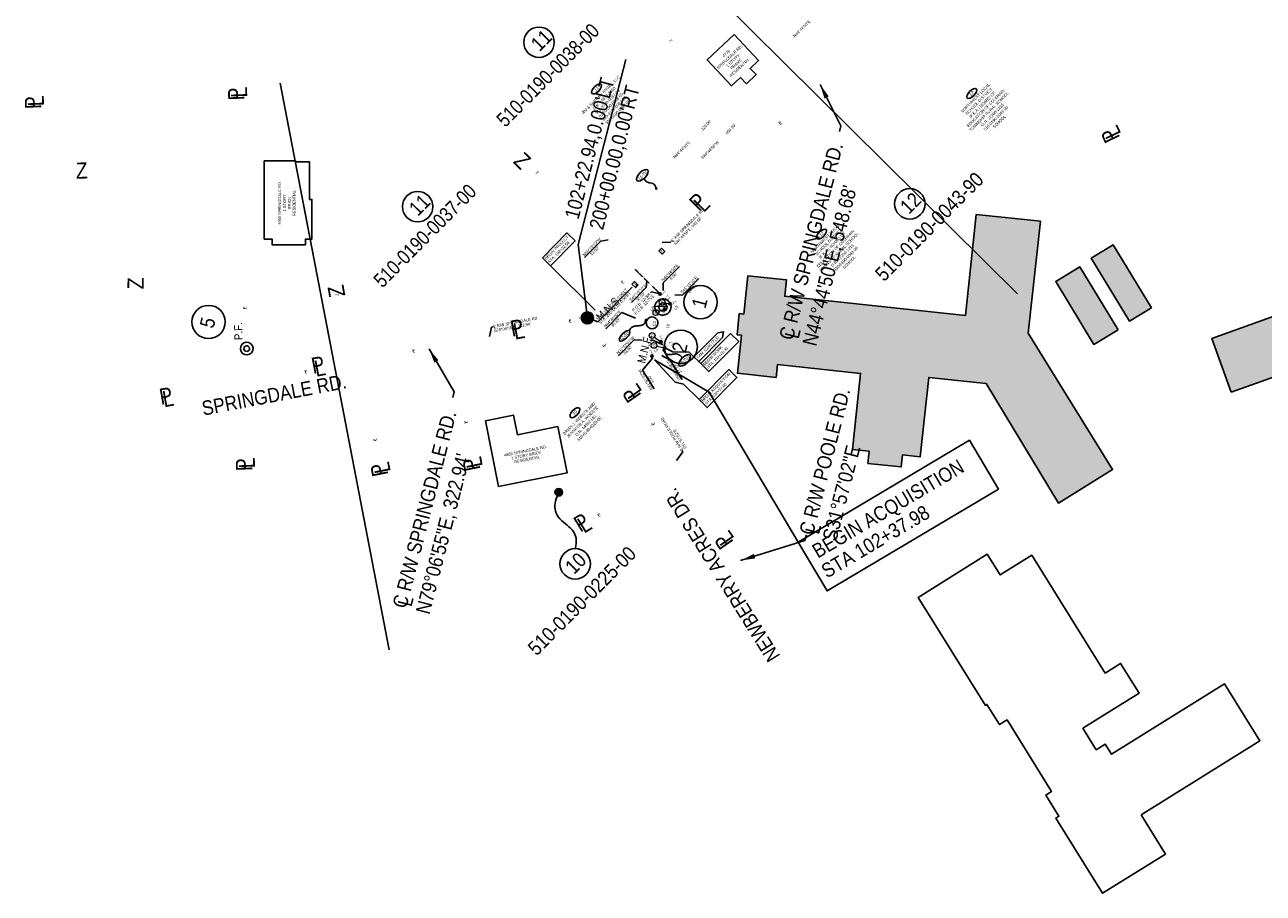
# Model space of a CAD drawing. Header units: feet. Extents: x 1337942 to 1371443, y 457715 to 485384.
# Tile 3 of 14: x 1368969 to 1370041, y 458068 to 458820. Entities that reach past the tile are written whole.
import ezdxf
from ezdxf.enums import TextEntityAlignment as Align

# ---------------------------------------------------------------- set-up
doc = ezdxf.new("R2010")
doc.units = ezdxf.units.FT
doc.header["$MEASUREMENT"] = 0
doc.linetypes.add('OhDOT_USTN2', pattern=[0.11, 0.069, -0.041])
doc.linetypes.add('OhDOT_USTN5', pattern=[0.11, 0.055, -0.055])
for name, color, linetype in [('BD_X_Building', 130, 'Continuous'), ('BD_X_Canopy', 2, 'OhDOT_USTN2'), ('BD_X_Text', 134, 'Continuous'), ('DV_F_Lot_line', 94, 'OhDOT_USTN5'), ('RW_P_Text-Boundary', 20, 'Continuous'), ('RW_P_Text-Parcel', 140, 'Continuous'), ('RW_X_Text-CLplat', 30, 'Continuous'), ('RW_X_Text-PropMap', 10, 'Continuous'), ('SC_Scratch10', 7, 'Continuous')]:
    doc.layers.add(name, color=color, linetype=linetype)
doc.styles.add('Slanted', font='font31.shx', dxfattribs={"height": 0.1})
doc.styles.add('Slanted-Normal', font='font31.shx', dxfattribs={"height": 0.1})
doc.styles.get("Standard").update_dxf_attribs({"font": 'font31.shx'})
doc.styles.add('Style-font31', font='font31.shx')
doc.styles.add('Text - CenterTop 0.14 Italic', font='ariali.ttf', dxfattribs={"height": 0.14})
doc.dimstyles.new('COEC', dxfattribs={"dimscale": 13.9, "dimtxt": 0.18, "dimasz": 0.18, "dimexe": 0.18, "dimexo": 0.0625, "dimgap": 0.09, "dimtad": 1, "dimzin": 0, "dimdsep": 46, "dimtxsty": 'Standard', "dimcen": 0.09, "dimclrd": 256, "dimclre": 256, "dimclrt": 256, "dimaunit": 1, "dimadec": 4, "dimazin": 0, "dimtfac": 1, "dimtofl": 0, "dimtmove": 0, "dimatfit": 3, "dimfxl": 1, "dimtolj": 1, "dimtzin": 0, "dimlwd": -1, "dimlwe": -1, "dimarcsym": 0})

# ---------------------------------------------------------------- blocks, each defined once
blk = doc.blocks.new('343')
at = {"color": 0, "linetype": 'ByBlock'}
for radius in [0.0879, 0.045]:
    blk.add_arc((0, 0), radius, 311.534, 310.534, dxfattribs=at)

msp = doc.modelspace()

# ---------------------------------------------------------------- hatches: boundary and pattern name
at = {"layer": 'BD_X_Canopy'}
h = msp.add_hatch(color=255, dxfattribs=at)
h.dxf.hatch_style = 1
h.paths.add_polyline_path([(1369837.689, 458553.212), (1369848.195, 458650.161), (1369792.693, 458656.091), (1369783.197, 458568.463), (1369626.797, 458585.173), (1369628.315, 458599.387), (1369594.85, 458602.962), (1369591.294, 458569.678), (1369587.427, 458570.091), (1369585.471, 458551.789), (1369589.339, 458551.376), (1369585.82, 458518.441), (1369619.285, 458514.866), (1369620.47, 458525.953), (1369692.407, 458518.267), (1369685.362, 458452.325), (1369699.897, 458450.772), (1369698.78, 458440.321), (1369727.683, 458437.233), (1369728.8, 458447.684), (1369744.191, 458446.039), (1369751.534, 458514.768), (1369801.349, 458509.446), (1369863.862, 458405.967), (1369910.789, 458434.981)])
h = msp.add_hatch(color=255, dxfattribs=at)
h.dxf.hatch_style = 1
h.paths.add_polyline_path([(1369911.359, 458629.642), (1369892.217, 458618.03), (1369925.266, 458563.549), (1369944.408, 458575.161)])
h = msp.add_hatch(color=255, dxfattribs=at)
h.dxf.hatch_style = 1
h.paths.add_polyline_path([(1369882.351, 458610.658), (1369861.443, 458597.975), (1369894.555, 458543.388), (1369915.464, 458556.072)])
h = msp.add_hatch(color=255, dxfattribs=at)
h.dxf.hatch_style = 1
h.paths.add_polyline_path([(1370069.702, 458574.784), (1369996.753, 458548.615), (1370013.479, 458501.991), (1370086.427, 458528.16)])

# ---------------------------------------------------------------- linework, layer by layer
at = {"layer": 'BD_X_Building', "flags": 128}
for points in [[(1369582.983, 458812.044), (1369604.204, 458789.503), (1369596.812, 458782.543), (1369601.915, 458777.122), (1369593.545, 458769.242), (1369588.441, 458774.663), (1369580.749, 458767.421), (1369559.528, 458789.962)], [(1369175.974, 458702.572), (1369203.204, 458702.572), (1369203.204, 458701.523), (1369215.297, 458701.523), (1369215.297, 458669.057), (1369217.292, 458669.057), (1369217.292, 458634.652), (1369211.658, 458634.652), (1369211.658, 458629.803), (1369182.858, 458629.803), (1369182.858, 458634.652), (1369175.974, 458634.652)], [(1369783.197, 458568.463), (1369792.693, 458656.091), (1369848.195, 458650.161), (1369837.689, 458553.212), (1369910.789, 458434.981), (1369863.862, 458405.967), (1369801.349, 458509.446), (1369751.534, 458514.768), (1369744.191, 458446.039), (1369728.8, 458447.684), (1369727.683, 458437.233), (1369698.78, 458440.321), (1369699.897, 458450.772), (1369685.362, 458452.325), (1369692.407, 458518.267), (1369620.47, 458525.953), (1369619.285, 458514.866), (1369585.82, 458518.441), (1369589.339, 458551.376), (1369585.471, 458551.789), (1369587.427, 458570.091), (1369591.294, 458569.678), (1369594.85, 458602.962), (1369628.315, 458599.387), (1369626.797, 458585.173)], [(1369935.418, 458135.854), (1369956.608, 458101.824), (1369902.118, 458067.895), (1369861.592, 458132.978), (1369864.255, 458134.635), (1369852.824, 458152.993), (1369857.935, 458156.08), (1369819.323, 458218.091), (1369812.762, 458214.005), (1369801.856, 458231.52), (1369800.521, 458230.689), (1369742.283, 458324.219), (1369802.199, 458361.528), (1369813.278, 458343.736), (1369840.731, 458360.83), (1369904.332, 458258.687), (1369917.619, 458266.96), (1369933.658, 458241.2), (1369884.994, 458210.898), (1369896.623, 458192.222), (1369904.327, 458197.018), (1369909.735, 458188.334), (1370007.66, 458249.309), (1370038.384, 458199.967)]]:
    msp.add_lwpolyline(points, close=True, dxfattribs=at)
at = {"layer": 'BD_X_Building'}
for points in [[(1369944.408, 458575.161), (1369911.359, 458629.642), (1369892.217, 458618.03), (1369925.266, 458563.549)], [(1369915.464, 458556.072), (1369882.351, 458610.658), (1369861.443, 458597.975), (1369894.555, 458543.388)], [(1370013.479, 458501.991), (1370086.427, 458528.16), (1370069.702, 458574.784), (1369996.753, 458548.615)]]:
    msp.add_lwpolyline(points, close=True, dxfattribs=at)
at = {"layer": 'BD_X_Building', "flags": 128}
msp.add_lwpolyline([(1369379.029, 458420.216), (1369367.508, 458477.051), (1369391.929, 458482.002), (1369395.353, 458465.109), (1369430.278, 458472.189), (1369438.375, 458432.247), (1369379.029, 458420.216)], dxfattribs=at)
msp.add_lwpolyline([(1369379.029, 458420.216), (1369367.508, 458477.051), (1369391.929, 458482.002), (1369395.353, 458465.109), (1369430.278, 458472.189), (1369438.375, 458432.247), (1369379.029, 458420.216)], dxfattribs=at)
at = {"layer": 'DV_F_Lot_line'}
msp.add_line((1369518.76, 458587.175), (1369497.453, 458608.294), dxfattribs=at)
at = {"layer": 'RW_P_Text-Boundary', "lineweight": 0}
for p, q in [((1369523.07, 458579.428), (1369527.367, 458578.643)), ((1369517.597, 458571.873), (1369522.782, 458574.017)), ((1369513.995, 458549.693), (1369519.601, 458545.654)), ((1369515.907, 458542.004), (1369522.91, 458540.348))]:
    msp.add_line(p, q, dxfattribs=at)
at = {"layer": 'RW_P_Text-Boundary'}
for points in [[(1369517.824, 458624.543), (1369519.985, 458626.724), (1369522.896, 458623.838), (1369520.735, 458621.658)], [(1369494.508, 458595.588), (1369496.67, 458597.769), (1369499.581, 458594.884), (1369497.419, 458592.703)]]:
    msp.add_lwpolyline(points, close=True, dxfattribs=at)
at = {"layer": 'RW_P_Text-Boundary', "lineweight": 0}
for centre in [(1369520.611, 458579.877), (1369515.286, 458570.918), (1369511.967, 458551.155), (1369513.474, 458542.579)]:
    msp.add_circle(centre, 2.5, dxfattribs=at)
at = {"layer": 'RW_P_Text-Parcel'}
for p, q in [((1369462.648, 458573.181), (1369423.864, 458611.625)), ((1369464.872, 458562.91), (1369494.77, 458593.072)), ((1369455.876, 458566.349), (1369464.872, 458562.91)), ((1369522.91, 458540.348), (1369530.012, 458537.113)), ((1369530.012, 458537.113), (1369544.046, 458536.685)), ((1369544.046, 458536.685), (1369548.181, 458532.587)), ((1369513.895, 458530.011), (1369531.797, 458510.61)), ((1369552.298, 458528.506), (1369554.086, 458526.733)), ((1369531.797, 458510.61), (1369539.178, 458508.864)), ((1369539.178, 458508.864), (1369552.605, 458495.555))]:
    msp.add_line(p, q, dxfattribs=at)
for points, const_width in [([(1369515.617, 458678.685, 1), (1369515.416, 458678.2, 1)], 0.525), ([(1369518.726, 458586.651, 1), (1369518.794, 458587.699, 1)], 1.05), ([(1369527.333, 458578.119, 1), (1369527.401, 458579.167, 1)], 1.05), ([(1369455.842, 458565.825, 1), (1369455.91, 458566.873, 1)], 1.05), ([(1369522.748, 458573.493, 1), (1369522.816, 458574.541, 1)], 1.05), ([(1369506.42, 458564.351, 1), (1369506.491, 458564.871, 1)], 0.525), ([(1369519.567, 458545.13, 1), (1369519.635, 458546.178, 1)], 1.05), ([(1369522.049, 458538.398, 1), (1369521.527, 458538.35, 1)], 0.525), ([(1369522.876, 458539.824, 1), (1369522.944, 458540.872, 1)], 1.05), ([(1369511.744, 458532.882, 1), (1369511.812, 458533.929, 1)], 1.05)]:
    msp.add_lwpolyline(points, format="xyb", close=True, dxfattribs=dict(at, const_width=const_width))
for points in [[(1369416.882, 458618.553), (1369438.217, 458640.077), (1369445.199, 458633.149), (1369423.864, 458611.625)], [(1369548.181, 458532.587), (1369568.746, 458553.334), (1369573.855, 458554.371), (1369572.863, 458549.253), (1369552.298, 458528.506)], [(1369554.086, 458526.733), (1369579.931, 458552.807), (1369586.917, 458545.883), (1369561.072, 458519.809)], [(1369552.605, 458495.555), (1369578.45, 458521.629), (1369585.436, 458514.705), (1369559.591, 458488.631)]]:
    msp.add_lwpolyline(points, close=True, dxfattribs=at)
for centre, radius in [((1369515.517, 458678.442), 0.525), ((1369518.76, 458587.175), 1.05), ((1369527.367, 458578.643), 1.05), ((1369455.876, 458566.349), 1.05), ((1369522.782, 458574.017), 1.05), ((1369506.456, 458564.611), 0.525), ((1369519.601, 458545.654), 1.05), ((1369521.788, 458538.374), 0.525), ((1369522.91, 458540.348), 1.05), ((1369511.778, 458533.405), 1.05)]:
    msp.add_circle(centre, radius, dxfattribs=at)
for centre, major_axis, ratio in [((1369463.893, 458764.707, 921.209), (3.923, 3.944), 0.45669962), ((1369788.742, 458760.81, -921.209), (3.923, 3.944), 0.45669962), ((1369503.543, 458689.909), (4.623, 4.649), 0.45669962), ((1369658.721, 458639.02), (3.923, 3.944), 0.45669962), ((1369488.085, 458550.854), (4.233, 4.256), 0.41572354), ((1369540.143, 458529.558), (4.623, 4.649), 0.45669962), ((1369445.144, 458484.268), (3.923, 3.944), 0.45669962)]:
    msp.add_ellipse(centre, major_axis=major_axis, ratio=ratio, dxfattribs=at)
for points, knots in [([(1369515.517, 458678.442), (1369515.405, 458678.877), (1369515.12, 458679.984), (1369514.267, 458681.658), (1369512.359, 458682.886), (1369509.993, 458683.377), (1369507.554, 458683.953), (1369505.591, 458685.511), (1369505.401, 458686.889), (1369505.355, 458687.494)], [0, 0, 0, 0, 1.3481612, 3.43857428, 5.44753067, 7.90421717, 10.64695843, 12.99896701, 14.75768715, 14.75768715, 14.75768715, 14.75768715]), ([(1369492.163, 458555.237), (1369492.283, 458555.5), (1369492.792, 458556.555), (1369494.014, 458558.246), (1369496.634, 458559.407), (1369499.684, 458559.561), (1369502.842, 458559.806), (1369505.765, 458561.466), (1369506.191, 458563.406), (1369506.396, 458564.339), (1369506.416, 458564.43), (1369506.436, 458564.52), (1369506.456, 458564.611)], [0.66144827, 0.66144827, 0.66144827, 0.66144827, 1.3481612, 3.43857428, 5.44753067, 7.90421717, 10.64695843, 12.99896701, 15.17777234, 15.17777234, 15.17777234, 15.38969354, 15.38969354, 15.38969354, 15.38969354]), ([(1369538.02, 458531.67), (1369537.747, 458532.057), (1369536.953, 458533.154), (1369535.269, 458534.688), (1369532.466, 458535.289), (1369529.449, 458534.816), (1369526.308, 458534.41), (1369523.107, 458535.437), (1369522.294, 458537.248), (1369521.902, 458538.12), (1369521.864, 458538.204), (1369521.826, 458538.289), (1369521.788, 458538.374)], [0.22062215, 0.22062215, 0.22062215, 0.22062215, 1.3481612, 3.43857428, 5.44753067, 7.90421717, 10.64695843, 12.99896701, 15.17777234, 15.17777234, 15.17777234, 15.38969354, 15.38969354, 15.38969354, 15.38969354])]:
    msp.add_open_spline(points, degree=3, knots=knots, dxfattribs=at)
at = {"layer": 'RW_X_Text-CLplat'}
for p, q in [((1369489.304, 458790.331), (1369447.908, 458630.04)), ((1369447.908, 458630.04), (1369455.876, 458566.349))]:
    msp.add_line(p, q, dxfattribs=at)
at = {"layer": 'RW_X_Text-CLplat', "const_width": 5.25}
msp.add_lwpolyline([(1369455.22, 458563.807, 1), (1369456.532, 458568.89, 1)], format="xyb", close=True, dxfattribs=at)
at = {"layer": 'RW_X_Text-CLplat'}
for centre, radius in [((1369553.892, 458580.018), 14.4), ((1369127.851, 458562.856), 14.4), ((1369455.876, 458566.349), 5.25), ((1369536.699, 458541.385), 14.4)]:
    msp.add_circle(centre, radius, dxfattribs=at)
for centre, radius in [((1369511.92, 458562.115, 916.891), 5.1), ((1369160.84, 458539.782, 922.487), 5.498), ((1369160.84, 458539.782, 922.487), 2.425)]:
    msp.add_arc(centre, radius, 342.053677, 341.053677, dxfattribs=at)
at = {"layer": 'RW_X_Text-PropMap'}
for p, q in [((1369513.895, 458530.011), (1369561.237, 458501.917)), ((1369561.237, 458501.917), (1369638.319, 458372.161))]:
    msp.add_line(p, q, dxfattribs=at)
msp.add_lwpolyline([(1369638.319, 458372.161), (1369786.749, 458460.321), (1369811.866, 458418.04), (1369663.436, 458329.88)], close=True, dxfattribs=at)
at = {"layer": 'RW_X_Text-PropMap', "const_width": 3.281}
msp.add_lwpolyline([(1369430.779, 458416.928, 1), (1369431.43, 458413.712, 1)], format="xyb", close=True, dxfattribs=at)
at = {"layer": 'RW_X_Text-PropMap'}
for centre, radius in [((1369414.009, 458805.166), 13.2), ((1369308.919, 458662.751), 13.2), ((1369735.099, 458665.198), 13.2), ((1369431.104, 458415.32), 3.281), ((1369445.353, 458353.245), 13.2)]:
    msp.add_circle(centre, radius, dxfattribs=at)
msp.add_open_spline([(1369445.353, 458366.445), (1369445.639, 458367.831), (1369446.367, 458371.366), (1369446.269, 458377.293), (1369442.555, 458383.416), (1369436.57, 458388.081), (1369430.286, 458393.123), (1369427.218, 458400.604), (1369427.884, 458405.398), (1369428.204, 458407.703), (1369429.171, 458410.242), (1369430.138, 458412.781), (1369431.104, 458415.32)], degree=3, knots=[0, 0, 0, 0, 1.3481612, 3.43857428, 5.44753067, 7.90421717, 10.64695843, 12.99896701, 15.17777234, 15.17777234, 15.17777234, 15.38969354, 15.38969354, 15.38969354, 15.38969354], dxfattribs=at)
at = {"layer": 'SC_Scratch10', "color": 30}
for p, q in [((1369473.366, 458939.117), (1369828.476, 458587.127)), ((1369189.738, 458769.752), (1369284.155, 458278.748))]:
    msp.add_line(p, q, dxfattribs=at)

# ---------------------------------------------------------------- block references
at = {"layer": 'RW_X_Text-CLplat', "xscale": 79.68750000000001, "yscale": 79.68750000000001, "zscale": 79.68750000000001, "rotation": 75.51971960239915}
msp.add_blockref('343', (1369521.3, 458575.804, 916.854), dxfattribs=at)

# ---------------------------------------------------------------- texts
at = {"layer": 'BD_X_Text', "char_height": 2.5, "attachment_point": 1, "style": 'Slanted'}
for s, insert, rotation in [('\\A1;\\pxqc;4776\\PSPRINGDALE RD.\\P1 STORY\\PFRAME\\PRESIDENTIAL', (1369556.598, 458778.74), 43.27208), ('\\A1;\\pxqc;4900 SPRINGDALE RD.\\P1 STORY\\PBRICK\\PRESIDENTIAL', (1369188.168, 458640.216), 90)]:
    msp.add_mtext_dynamic_manual_height_columns(s, width=51.46918, gutter_width=0.7, heights=[31.601], dxfattribs=dict(at, insert=insert, rotation=rotation))
at = {"layer": 'BD_X_Text', "insert": (1369376.694, 458447.228), "char_height": 2.5, "attachment_point": 1, "rotation": 11.459426, "line_spacing_factor": 0.9, "style": 'Slanted'}
msp.add_mtext_dynamic_manual_height_columns('\\A1;\\pxqc;4869 SPRINGDALE RD.\\P1 STORY BRICK\\PRESIDENTIAL', width=51.46918, gutter_width=0.7, heights=[31.601], dxfattribs=at)
at = {"layer": 'RW_P_Text-Boundary'}
for s, rotation, style, p in [('N44°44\'50"E             326.00\'', 45.252778, 'Style-font31', (1369635.569, 458809.144)), ('N44°44\'50"E               326.00\'', 45.252778, 'Style-font31', (1369531.642, 458704.261)), ('S44°44\'50"W          456.99\'', 45.252778, 'Style-font31', (1369555.81, 458703.852)), ('N45°15\'10"W', 45.252778, 'Style-font31', (1369453.401, 458619.648)), ("12.00'", 45.252778, 'Style-font31', (1369459.625, 458620.109)), ('2', 45.357467, 'Slanted-Normal', (1369520.498, 458622.644)), ('1', 45.357467, 'Slanted-Normal', (1369497.377, 458593.885))]:
    msp.add_text(s, height=2.5, rotation=rotation, dxfattribs=dict(at, style=style)).set_placement(p)
at = {"layer": 'RW_P_Text-Boundary', "style": 'Style-font31', "width": 0.9}
for s, rotation, p in [('N44°44\'50"E', 45.252778, (1369521.366, 458597.74)), ("8.00'", 45.252778, (1369528.619, 458599.055)), ('S45°15\'10"E', 45.252778, (1369538.045, 458587.251)), ('S45°15\'10"E', 45.252778, (1369493.728, 458580.52)), ("16.00'", 45.252778, (1369544.269, 458587.712)), ('P.O.B. 12-SH ', 45.252778, (1369495.97, 458571.663)), ('P.O.B. 12-TV1 ', 45.252778, (1369498.136, 458568.887)), ("30.00'", 45.252778, (1369499.417, 458580.427)), ('L1', 135.252778, (1369527.592, 458583.632)), ('N44°44\'50"E', 45.252778, (1369471.606, 458557.837)), ('L2', 45.252778, (1369511.25, 458572.015)), ('L5', 45.252778, (1369532.193, 458573.033)), ("35.33'", 45.252778, (1369477.818, 458558.273)), ('C3', 83.601667, (1369514.877, 458558.969)), ('L6', 83.601667, (1369526.599, 458557.208)), ('N31°57\'02"W', 45.174362, (1369482.626, 458534.443)), ('L3', 31.950556, (1369508.487, 458543.78)), ("33.80'", 45.174362, (1369488.463, 458534.354)), ('L4', 31.950556, (1369514.522, 458536.276)), ('L7', 121.950556, (1369530.555, 458543.327)), ('S58°02\'58"W', 121.950556, (1369536.974, 458513.172)), ("17.12'", 121.950556, (1369537.953, 458519.342)), ('N31°57\'02"W', 121.950556, (1369512.631, 458504.846)), ("4.00'", 121.950556, (1369514.053, 458510.508))]:
    msp.add_text(s, height=2.5, rotation=rotation, dxfattribs=at).set_placement(p)
at = {"layer": 'RW_P_Text-Boundary', "lineweight": 0, "style": 'Text - CenterTop 0.14 Italic', "width": 0.95}
for s, p in [('A', (1369521.329, 458579.026)), ('B', (1369516.175, 458570.034)), ('C', (1369512.822, 458550.114)), ('D', (1369514.447, 458541.815))]:
    msp.add_text(s, height=2.5, rotation=45.174444, dxfattribs=at).set_placement(p, align=Align.CENTER)
at = {"layer": 'RW_P_Text-Parcel', "style": 'Style-font31'}
for s, rotation, p in [('Z', 135.252778, (1369529.784, 458806.756)), ('P', 45.252778, (1369622.641, 458733.763)), ('L', 45.252778, (1369623.385, 458733.517)), ('Z', 142.157747, (1369414.032, 458692.696)), ('P', 45.252778, (1369486.172, 458595.935)), ('L', 45.252778, (1369486.916, 458595.689)), ('Z', 99.935556, (1369240.595, 458585.68)), ('P', 89.498292, (1369159.989, 458573.888, -916.979)), ('L', 89.498292, (1369160.622, 458574.19, -916.979)), ('P', 10.884722, (1369440.032, 458562.563)), ('L', 10.884722, (1369440.486, 458561.983)), ('FAN: E240 (711)', 45.252765, (1369551.854, 458530.805)), ('P', 10.884722, (1369304.465, 458536.586)), ('L', 10.884722, (1369304.918, 458536.006)), ('P', 121.950556, (1369471.928, 458542.096)), ('L', 121.950556, (1369472.259, 458542.707)), ('STA. 102+45.31', 45.252765, (1369560.627, 458522.108)), ('P', 10.884722, (1369211.106, 458518.66)), ('L', 10.884722, (1369211.56, 458518.08)), ('STA. 102+37.98', 45.252765, (1369559.146, 458490.93)), ('P', 100.884722, (1369351.886, 458475.167, -916.979)), ('L', 100.884722, (1369352.348, 458475.663, -916.979)), ('P', 121.950556, (1369514.23, 458474.012)), ('L', 121.950556, (1369514.561, 458474.624)), ('P', 100.884722, (1369273.316, 458459.785, -916.979)), ('L', 100.884722, (1369273.778, 458460.28, -916.979)), ('P', 89.498292, (1369161.169, 458435.617, -916.979)), ('L', 89.498292, (1369161.803, 458435.919, -916.979)), ('P', 31.018056, (1369465.52, 458394.076, -916.979)), ('L', 31.018056, (1369466.181, 458393.797, -916.979))]:
    msp.add_text(s, height=2.5, rotation=rotation, dxfattribs=at).set_placement(p)
at = {"layer": 'RW_P_Text-Parcel', "style": 'Text - CenterTop 0.14 Italic'}
for s, height, rotation, p in [('11', 2.8, 45.15656, (1369464.789, 458763.623, 921.209)), ('12', 2.8, 45.156687, (1369789.638, 458759.726, -921.209)), ('11-TV', 2.5, 45.156605, (1369504.474, 458688.869)), ('12', 2.8, 45.156687, (1369659.617, 458637.935)), ('12-SH', 2.5, 45.156687, (1369488.782, 458549.822)), ('12-TV1', 2.5, 45.156687, (1369540.84, 458528.526)), ('10', 2.8, 45.15656, (1369446.04, 458483.183))]:
    msp.add_text(s, height=height, rotation=rotation, dxfattribs=at).set_placement(p, align=Align.CENTER)
at = {"layer": 'RW_P_Text-Parcel', "style": 'Style-font31', "width": 0.9}
for s, rotation, p in [('BEGIN PROJECT', 45.222765, (1369420.324, 458616.544)), ('STA. 102+32.56', 45.222765, (1369423.034, 458613.612)), ("STA. 102+22.94,0.00'LT", 45.252778, (1369464.75, 458563.957)), ("STA. 200+00.00,0.00'RT", 45.252778, (1369467.282, 458560.56)), ('BEGIN WORK', 45.252765, (1369557.53, 458524.726)), ('BEGIN ACQUISITION', 45.252765, (1369556.049, 458493.549))]:
    msp.add_text(s, height=2.5, rotation=rotation, dxfattribs=at).set_placement(p)
at = {"layer": 'RW_P_Text-Parcel'}
for s, rotation, p in [('I.P.S.', 45.252778, (1369521.014, 458586.15)), ('I.P.S.', 45.252778, (1369529.899, 458577.657)), ('M.N.S.', 10.884722, (1369448.205, 458565.558)), ('I.P.S.', 55.499822, (1369520.691, 458567.506)), ('I.P.S.', 110.260639, (1369521.191, 458547.359)), ('I.P.S.', 121.950556, (1369513.091, 458535.652)), ('I.P.S.', 121.950556, (1369525.405, 458541.579))]:
    msp.add_text(s, height=1.4, rotation=rotation, dxfattribs=at).set_placement(p)
at = {"layer": 'RW_P_Text-Parcel', "char_height": 2.5, "attachment_point": 2, "style": 'Style-font31'}
for s, width, heights, insert, rotation in [('JIM & SHIRLEY ENGEL, LLC\\PO.R. 14674-2160\\P510-0190-0037-00\\P510-0190-0038-00\\P510-0190-0067-00\\P510-0190-0083-00', 54.92455, [55.93], (1369466.485, 458760.443, 921.209), 45.15656), ('NORTHWEST LOCAL\\PSCHOOL DISTRICT\\P(F.K.A.) BOARD OF\\PEDUCATION OF COLERAIN\\PTOWNSHIP RURAL SCHOOL\\PO.R. 12260-1215\\P510-0190-0043-90\\PSCHOOL', 54.92455, [55.93], (1369791.039, 458757.805), 45.156687), ('NORTHWEST LOCAL\\PSCHOOL DISTRICT\\P(F.K.A.) BOARD OF\\PEDUCATION OF COLERAIN\\PTOWNSHIP RURAL SCHOOL\\PO.R. 12260-1215\\P510-0190-0043-90\\PSCHOOL', 54.92455, [55.93], (1369661.018, 458636.014, 921.209), 45.156687), ('{\\W0.9;BRIAN J. WOESTE AND\\PJENNIFER A. WOESTE\\PO.R. 14652-581\\P510-0190-0225-00}', 41.56679, [27.314], (1369447.735, 458480.003), 45.15656)]:
    msp.add_mtext_dynamic_manual_height_columns(s, width=width, gutter_width=50, heights=heights, dxfattribs=dict(at, insert=insert, rotation=rotation))
at = {"layer": 'RW_P_Text-Parcel', "char_height": 2.5, "width": 43.36045, "attachment_point": 1, "line_spacing_factor": 0.9, "style": 'Style-font31'}
for s, insert, rotation in [('{\\W0.9;C R/W SPRINGDALE RD.\\PN44%%D44\'50"E, 548.68\'}', (1369527.882, 458633.671), 45.252778), ('{\\W0.9;C R/W SPRINGDALE RD.\\PN79%%D06\'55"E, 322.94\'}', (1369373.882, 458560.048), 10.884722), ('{\\W0.9;C R/W POOLE ROAD\\PS31%%D57\'02"E}', (1369536.896, 458450.596), 121.950556)]:
    msp.add_mtext(s, dxfattribs=dict(at, insert=insert, rotation=rotation))
at = {"layer": 'RW_P_Text-Parcel', "char_height": 2.5, "width": 43.36045, "attachment_point": 1, "style": 'Style-font31'}
for insert, rotation in [((1369528.685, 458633.608), 45.252778), ((1369374.51, 458559.487), 10.884722), ((1369537.128, 458451.317), 121.950556)]:
    msp.add_mtext('{\\W0.9;L}', dxfattribs=dict(at, insert=insert, rotation=rotation))
at = {"layer": 'RW_X_Text-CLplat', "style": 'Style-font31', "width": 0.9}
for s, p in [("102+22.94,0.00'LT", (1369463.793, 458711.813)), ("200+00.00,0.00'RT", (1369485.363, 458703.828))]:
    msp.add_text(s, height=12.5, rotation=75.519657, dxfattribs=at).set_placement(p, align=Align.CENTER)
at = {"layer": 'RW_X_Text-CLplat', "width": 0.9}
for s, rotation, p in [('M.N.S.', 45.252778, (1369467.626, 458563.375)), ('P.F.', 91.586111, (1369157.254, 458547.269, 922.487)), ('M.N.F.', 75.519722, (1369505.725, 458526.499, 916.891))]:
    msp.add_text(s, height=7, rotation=rotation, dxfattribs=at).set_placement(p)
for s, p in [('1', (1369559.067, 458577.913)), ('5', (1369133.027, 458560.75)), ('2', (1369541.875, 458539.279))]:
    msp.add_text(s, height=12.5, rotation=75.519722, dxfattribs=at).set_placement(p, align=Align.CENTER)
at = {"layer": 'RW_X_Text-CLplat', "style": 'Style-font31', "width": 0.9}
for p in [(1369638.681, 458547.592), (1369656.414, 458378.193), (1369303.468, 458315.502)]:
    msp.add_text('L', height=12.5, rotation=75.57743, dxfattribs=at).set_placement(p)
at = {"layer": 'RW_X_Text-CLplat', "char_height": 12.5, "width": 239.24585, "attachment_point": 1, "rotation": 75.57743, "style": 'Style-font31'}
for s, insert in [('{\\W0.9;C R/W SPRINGDALE RD.\\PN44°44\'50"E, 548.68\'}', (1369621.665, 458549.452)), ('{\\W0.9;C R/W POOLE RD.\\PS31°57\'02"E}', (1369639.127, 458380.574)), ('{\\W0.9;C R/W SPRINGDALE RD.\\PN79°06\'55"E, 322.94\'}', (1369286.866, 458317.097))]:
    msp.add_mtext(s, dxfattribs=dict(at, insert=insert))
at = {"layer": 'RW_X_Text-PropMap', "style": 'Style-font31'}
for s, height, rotation, width, p in [('510-0190-0038-00', 12.5, 45.156667, 0.85, (1369384.855, 458730.933)), ('11', 12.5, 45.156667, 0.9, (1369414.543, 458796.581)), ('P', 14, 92.105556, 0.9, (1369158.909, 458755.024)), ('L', 14, 92.105556, 0.9, (1369161.348, 458757.403)), ('P', 14, 92.105556, 0.9, (1368982.926, 458747.525)), ('L', 14, 92.105556, 0.9, (1368985.366, 458749.904)), ('P', 14, 115.656389, 0.9, (1369917.469, 458722.546)), ('L', 14, 115.656389, 0.9, (1369918.46, 458726.001)), ('Z', 14, 315.252778, 0.9, (1369390.922, 458701.22)), ('Z', 14, 1.997139, 0.9, (1369013.066, 458686.869)), ('510-0190-0043-90', 12.5, 45.156667, 0.9, (1369712.79, 458597.191)), ('510-0190-0037-00', 12.5, 45.156667, 0.85, (1369278.383, 458591.774)), ('12', 12.5, 45.156667, 0.9, (1369734.319, 458655.451)), ('11', 12.5, 45.156667, 0.9, (1369309.079, 458653.917)), ('P', 14, 45.252778, 0.9, (1369552.699, 458658.049)), ('L', 14, 45.252778, 0.9, (1369556.623, 458657.07)), ('Z', 14, 89.392642, 0.9, (1369071.542, 458591.114)), ('Z', 14, 99.935556, 0.9, (1369246.302, 458585.621)), ('P', 14, 10.884722, 0.9, (1369390.614, 458549.915)), ('L', 14, 10.884722, 0.9, (1369393.169, 458547.441)), ('P', 14, 10.884722, 0.9, (1369218.338, 458517.769)), ('L', 14, 10.884722, 0.9, (1369220.893, 458515.295)), ('P', 14, 9.983058, 0.9, (1369086.566, 458490.974)), ('L', 14, 9.983058, 0.9, (1369089.256, 458488.884)), ('P', 14, 124.905085, 0.9, (1369503.122, 458499.498)), ('L', 14, 124.905085, 0.9, (1369503.884, 458502.819)), ('P', 14, 92.105556, 0.9, (1369165.678, 458433.867)), ('L', 14, 92.105556, 0.9, (1369168.118, 458436.245)), ('P', 14, 101.171415, 0.9, (1369283.594, 458430.503)), ('L', 14, 101.171415, 0.9, (1369285.628, 458433.236)), ('P', 14, 101.171415, 0.9, (1369363.356, 458435.141)), ('L', 14, 101.171415, 0.9, (1369365.39, 458437.874)), ('BEGIN ACQUISITION', 12.5, 30.7125, 0.9, (1369655.49, 458357.733)), ('P', 14, 31.533106, 0.9, (1369449.746, 458380.243)), ('STA 102+37.98', 12.5, 30.7125, 0.9, (1369663.372, 458340.428)), ('L', 14, 31.533106, 0.9, (1369453.016, 458379.287)), ('P', 14, 124.905085, 0.9, (1369582.912, 458372.275)), ('L', 14, 124.905085, 0.9, (1369583.674, 458375.596)), ('510-0190-0225-00', 12.5, 45.156667, 0.9, (1369411.935, 458273.041)), ('10', 12.5, 45.156667, 0.9, (1369444.254, 458343.49))]:
    msp.add_text(s, height=height, rotation=rotation, dxfattribs=dict(at, width=width)).set_placement(p)
at = {"layer": 'RW_X_Text-PropMap', "char_height": 12.5, "width": 239.24585, "attachment_point": 1, "style": 'Style-font31'}
for s, insert, rotation in [('{\\W0.9;SPRINGDALE RD.}', (1369121.014, 458493.91), 10.884722), ('{\\W0.9;NEWBERRY ACRES DR.}', (1369612.678, 458266.813), 121.950556)]:
    msp.add_mtext(s, dxfattribs=dict(at, insert=insert, rotation=rotation))

# ---------------------------------------------------------------- leaders
at = {"layer": 'RW_P_Text-Boundary'}
for points in [[(1369473.971, 458634.144), (1369467.646, 458632.849), (1369453.523, 458618.6)], [(1369521.558, 458590.11), (1369521.488, 458596.692), (1369535.611, 458610.941)], [(1369531.608, 458586.357), (1369538.167, 458586.203), (1369552.29, 458600.451)], [(1369507.423, 458598.322), (1369506.795, 458592.598), (1369494.158, 458579.849)], [(1369518.662, 458587.16), (1369511.515, 458589.081), (1369510.496, 458588.054)], [(1369497.494, 458566.008), (1369485.851, 458571.038), (1369471.728, 458556.79)], [(1369524.933, 458576.33), (1369514.078, 458576.58), (1369513.06, 458575.552)], [(1369503.035, 458547.17), (1369496.274, 458547.237), (1369482.755, 458533.643)], [(1369512.698, 458531.667), (1369503.5, 458520.982), (1369513.573, 458504.823)], [(1369520.464, 458533.794), (1369527.474, 458529.88), (1369537.926, 458513.113)]]:
    msp.add_leader(points, dimstyle='COEC', override={"dimscale": 13, "dimgap": 0.09, "dimtad": 0}, dxfattribs=at)
at = {"layer": 'RW_P_Text-Boundary', "lineweight": 0}
msp.add_leader([(1369521.256, 458543.001), (1369512.056, 458547.46), (1369510.832, 458546.696)], dimstyle='COEC', override={"dimscale": 13, "dimgap": 0.09, "dimtad": 0}, dxfattribs=at)
at = {"layer": 'RW_P_Text-Parcel'}
for points in [[(1369520.767, 458631.623), (1369527.754, 458631.898), (1369528.557, 458632.708)], [(1369371.109, 458550.386), (1369372.826, 458558.452), (1369373.922, 458558.663)], [(1369532.926, 458442.806), (1369538.41, 458450.428), (1369537.94, 458451.181)]]:
    msp.add_leader(points, dimstyle='COEC', override={"dimscale": 13, "dimgap": 0.09, "dimtad": 0}, dxfattribs=at)
at = {"layer": 'RW_X_Text-CLplat'}
for points in [[(1369657.405, 458768.58), (1369675.446, 458732.833), (1369674.329, 458727.967)], [(1369318.774, 458539.515), (1369340.487, 458502.348), (1369339.37, 458497.483)], [(1369588.572, 458356.22), (1369644.3, 458373.457), (1369645.54, 458378.279)]]:
    msp.add_leader(points, dimstyle='COEC', override={"dimscale": 70, "dimgap": 0.09, "dimtad": 0}, dxfattribs=at)

doc.saveas('drawing.dxf')
